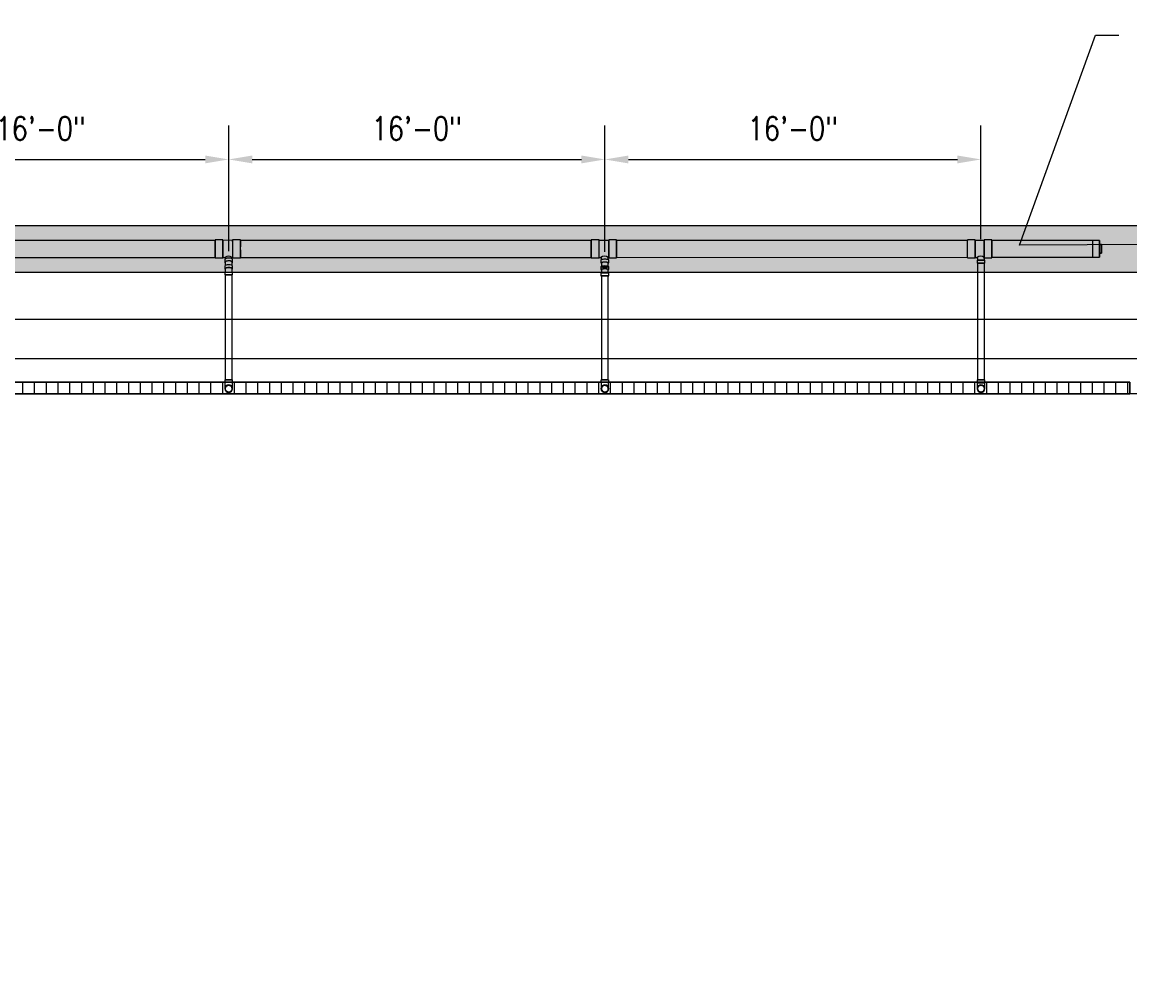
# Model space of a CAD drawing. Header units: inches. Extents: x -783 to 21281, y 0 to 3129.
# Tile 16 of 32: x 636 to 1201, y 1174 to 1665. Entities that reach past the tile are written whole.
import ezdxf
from ezdxf import colors
from ezdxf.entities.mleader import LeaderData, LeaderLine
from ezdxf.math import Vec2, Vec3

# ---------------------------------------------------------------- set-up
doc = ezdxf.new("R2010")
doc.units = ezdxf.units.IN
doc.header["$MEASUREMENT"] = 0
for name, color, linetype in [('A-DETL-THIN', 151, 'Continuous'), ('P-PIPE', 3, 'Continuous'), ('S-ANNO-DIMS', 1, 'Continuous'), ('S-ANNO-NOTE', 2, 'Continuous')]:
    doc.layers.add(name, color=color, linetype=linetype)
doc.layers.add('A-WALL-PATT', color=9, linetype='Continuous', true_color=0x808080)
doc.styles.add('Annotative', font='romans.shx', dxfattribs={"width": 0.8, "height": 0.125})
doc.dimstyles.new('Annotative', dxfattribs={"dimscale": 0, "dimtxt": 0.125, "dimasz": 0.125, "dimexe": 0.18, "dimexo": 0.0625, "dimgap": 0.09, "dimtad": 1, "dimdec": 3, "dimzin": 3, "dimdsep": 46, "dimlunit": 4, "dimtxsty": 'Annotative', "dimcen": 0.09, "dimclrt": 2, "dimazin": 2, "dimtfac": 1, "dimtdec": 3, "dimtmove": 0, "dimatfit": 0, "dimfxl": 1, "dimtfill": 1, "dimfrac": 2, "dimtolj": 1, "dimtzin": 0, "dimarcsym": 0})
pattern_1 = [(90, (-6e-12, -1e-12), (-6, 4e-16), [])]
pattern_2 = [(228.0127875, (0.72, 1), (-8, -9), [0.134536, -13.31908805]), (184.9697407, (0.63, 0.9), (12, 1), [0.230868, -22.85592476]), (132.510447, (0.4, 0.88), (10, -11), [0.162788, -16.1160326]), (267.273689, (0.01, 0.63), (1, 20), [0.210238, -20.81355804]), (292.8336542, (0, 0.42), (-5, 12), [0.206155, -20.40937313]), (357.273689, (0.08, 0.23), (-20, 1), [0.210238, -20.81355804]), (37.6942405, (0.29, 0.22), (-13, -10), [0.278029, -27.52484855]), (72.2553284, (0.51, 0.39), (7, 22), [0.262488, -25.9863215]), (121.4295656, (0.59, 0.64), (-8, 13), [0.21095, -20.8840731]), (175.2363583, (0.48, 0.82), (11, -1), [0.240832, -11.80076258]), (222.3974378, (0.24, 0.84), (-12, -11), [0.311448, -30.833375]), (138.814075, (1, 0.62), (-7, 6), [0.106301, -10.5238448]), (171.4692344, (0.92, 0.69), (13, -2), [0.202237, -20.0215114]), (225, (0.72, 0.72), (-1e-16, -1), [0.141421, -1.27279256]), (203.1985905, (0.65, 0.84), (5, 2), [0.076158, -7.5396151]), (291.8014095, (0.58, 0.81), (-1, 3), [0.107703, -5.2774618]), (30.9637565, (0.62, 0.71), (3, 2), [0.174929, -5.6560229]), (161.565051, (0.77, 0.8), (2, -1), [0.126491, -3.03578666]), (16.3895403, (0, 0.81), (10, 3), [0.1772, -17.54284515]), (70.346176, (0.17, 0.86), (-4, -11), [0.148661, -14.71740775]), (293.1985905, (0.77, 1), (-2, 5), [0.152315, -7.4634581]), (343.6104597, (0.83, 0.86), (-10, 3), [0.1772, -17.54284515]), (339.443955, (0, 0.19), (-5, 2), [0.17088, -8.37312375]), (294.7751406, (0.16, 0.13), (-5, 11), [0.143178, -14.17464306]), (66.8014095, (0.78, 0), (2, 5), [0.152315, -7.4634581]), (17.3540246, (0.84, 0.14), (-13, -4), [0.167631, -16.5954236]), (69.443955, (0.29, 0), (-2, -5), [0.08544, -8.45856375]), (101.3099325, (0.72, 0), (-1, 4), [0.05099, -5.0480295]), (165.9637565, (0.71, 0.05), (3, -1), [0.206155, -3.91695063]), (186.009006, (0.51, 0.1), (10, 1), [0.19105, -18.91392317]), (303.690068, (0.62, 0.62), (-1, 2), [0.144222, -3.46132928]), (353.1572266, (0.7, 0.5), (17, -2), [0.251794, -24.92756262]), (60.945396, (0.95, 0.47), (-4, -7), [0.102956, -10.19267414]), (90, (1, 0.56), (-1, 1), [0.06, -0.94]), (120.2564372, (0.49, 0.13), (4, -7), [0.138924, -13.75352]), (48.0127875, (0.42, 0.25), (8, 9), [0.269072, -13.18455205]), (0, (0.6, 0.45), (1, 1), [0.26, -0.74]), (325.3048465, (0.86, 0.45), (10, -7), [0.158114, -15.6532743]), (254.054604, (0.99, 0.36), (-1, -4), [0.145602, -7.1345079]), (207.6459754, (0.95, 0.22), (-19, -10), [0.237065, -23.46947418]), (175.4260787, (0.74, 0.11), (-13, 1), [0.250799, -24.8290734])]

# ---------------------------------------------------------------- blocks, each defined once
blk = doc.blocks.new('Bend - PVC - Sch 40 - DWV_USACE - Standard-V2-00_SP_Foundation Drainage Plan-TO FDN_DOC')
at = {"layer": 'P-PIPE'}
for p, q in [((931.1, 1482.41), (931.1, 1481.16)), ((933.08, 1482.41), (933.08, 1482.41)), ((933.08, 1482.41), (933.08, 1482.41)), ((935.06, 1481.16), (935.06, 1482.41)), ((931.1, 1481.16), (931.1, 1480.91)), ((933.08, 1480.91), (933.08, 1480.91)), ((933.08, 1480.91), (933.08, 1480.91)), ((933.08, 1480.91), (933.08, 1480.91)), ((933.08, 1480.91), (933.08, 1480.91)), ((935.06, 1480.91), (935.06, 1481.16))]:
    blk.add_line(p, q, dxfattribs=at)
at = {"layer": 'P-PIPE', "flags": 128}
for points in [[(931.33, 1477.85), (931.33, 1477.85), (931.33, 1477.85), (931.33, 1477.87), (931.33, 1477.88), (931.33, 1477.91), (931.33, 1477.93), (931.33, 1477.96), (931.33, 1478), (931.33, 1478.04), (931.33, 1478.09), (931.33, 1478.14), (931.33, 1478.19), (931.33, 1478.25), (931.33, 1478.31), (931.33, 1478.38), (931.33, 1478.45), (931.33, 1478.53), (931.33, 1478.61), (931.33, 1478.69), (931.33, 1478.77), (931.33, 1478.86), (931.33, 1478.96), (931.33, 1479.05), (931.33, 1479.15), (931.33, 1479.25), (931.33, 1479.36), (931.33, 1479.46), (931.33, 1479.57), (931.33, 1479.69), (931.33, 1479.8), (931.33, 1479.91), (931.33, 1480.03), (931.33, 1480.15), (931.33, 1480.27), (931.33, 1480.39), (931.33, 1480.51), (931.33, 1480.63), (931.33, 1480.75), (931.33, 1480.88), (931.33, 1480.91)], [(931.33, 1477.85), (931.33, 1477.92), (931.33, 1477.99), (931.34, 1478.05), (931.35, 1478.12), (931.36, 1478.19), (931.38, 1478.26), (931.4, 1478.33), (931.42, 1478.4), (931.44, 1478.46), (931.47, 1478.53), (931.49, 1478.59), (931.53, 1478.65), (931.56, 1478.71), (931.59, 1478.77), (931.63, 1478.83), (931.67, 1478.89), (931.72, 1478.95), (931.76, 1479), (931.81, 1479.05), (931.86, 1479.1), (931.91, 1479.15), (931.96, 1479.19), (932.02, 1479.24), (932.07, 1479.28), (932.13, 1479.32), (932.19, 1479.35), (932.25, 1479.39), (932.31, 1479.42), (932.38, 1479.45), (932.44, 1479.48), (932.51, 1479.5), (932.58, 1479.52), (932.64, 1479.54), (932.71, 1479.56), (932.78, 1479.57), (932.85, 1479.58), (932.92, 1479.59), (932.99, 1479.59), (933.06, 1479.6), (933.08, 1479.6)], [(933.08, 1476.1), (933.01, 1476.1), (932.94, 1476.1), (932.87, 1476.11), (932.8, 1476.12), (932.73, 1476.13), (932.66, 1476.15), (932.59, 1476.16), (932.53, 1476.18), (932.46, 1476.21), (932.4, 1476.23), (932.33, 1476.26), (932.27, 1476.29), (932.21, 1476.33), (932.15, 1476.36), (932.09, 1476.4), (932.03, 1476.44), (931.98, 1476.48), (931.92, 1476.53), (931.87, 1476.58), (931.82, 1476.63), (931.77, 1476.68), (931.73, 1476.73), (931.69, 1476.79), (931.64, 1476.84), (931.6, 1476.9), (931.57, 1476.96), (931.53, 1477.02), (931.5, 1477.08), (931.47, 1477.15), (931.45, 1477.21), (931.42, 1477.28), (931.4, 1477.34), (931.38, 1477.41), (931.37, 1477.48), (931.35, 1477.55), (931.34, 1477.62), (931.33, 1477.69), (931.33, 1477.76), (931.33, 1477.83), (931.33, 1477.85)], [(933.08, 1479.6), (933.15, 1479.59), (933.22, 1479.59), (933.29, 1479.58), (933.36, 1479.57), (933.43, 1479.56), (933.49, 1479.55), (933.56, 1479.53), (933.63, 1479.51), (933.69, 1479.48), (933.76, 1479.46), (933.82, 1479.43), (933.89, 1479.4), (933.95, 1479.36), (934.01, 1479.33), (934.07, 1479.29), (934.12, 1479.25), (934.18, 1479.21), (934.23, 1479.16), (934.28, 1479.11), (934.33, 1479.06), (934.38, 1479.01), (934.43, 1478.96), (934.47, 1478.91), (934.51, 1478.85), (934.55, 1478.79), (934.59, 1478.73), (934.62, 1478.67), (934.65, 1478.61), (934.68, 1478.54), (934.71, 1478.48), (934.73, 1478.41), (934.75, 1478.35), (934.77, 1478.28), (934.79, 1478.21), (934.8, 1478.14), (934.81, 1478.07), (934.82, 1478), (934.83, 1477.93), (934.83, 1477.86), (934.83, 1477.85)], [(934.83, 1477.85), (934.83, 1477.78), (934.82, 1477.71), (934.81, 1477.64), (934.81, 1477.57), (934.79, 1477.5), (934.78, 1477.43), (934.76, 1477.36), (934.74, 1477.29), (934.72, 1477.23), (934.69, 1477.16), (934.66, 1477.1), (934.63, 1477.04), (934.6, 1476.98), (934.56, 1476.92), (934.52, 1476.86), (934.48, 1476.8), (934.44, 1476.74), (934.39, 1476.69), (934.35, 1476.64), (934.3, 1476.59), (934.25, 1476.54), (934.19, 1476.5), (934.14, 1476.45), (934.08, 1476.41), (934.02, 1476.37), (933.96, 1476.34), (933.9, 1476.3), (933.84, 1476.27), (933.78, 1476.24), (933.71, 1476.21), (933.65, 1476.19), (933.58, 1476.17), (933.51, 1476.15), (933.44, 1476.13), (933.37, 1476.12), (933.31, 1476.11), (933.24, 1476.1), (933.17, 1476.1), (933.1, 1476.1), (933.08, 1476.1)], [(934.83, 1480.91), (934.83, 1480.79), (934.83, 1480.66), (934.83, 1480.54), (934.83, 1480.42), (934.83, 1480.3), (934.83, 1480.18), (934.83, 1480.06), (934.83, 1479.94), (934.83, 1479.83), (934.83, 1479.72), (934.83, 1479.6), (934.83, 1479.49), (934.83, 1479.39), (934.83, 1479.28), (934.83, 1479.18), (934.83, 1479.08), (934.83, 1478.98), (934.83, 1478.89), (934.83, 1478.8), (934.83, 1478.71), (934.83, 1478.63), (934.83, 1478.55), (934.83, 1478.47), (934.83, 1478.4), (934.83, 1478.33), (934.83, 1478.27), (934.83, 1478.21), (934.83, 1478.15), (934.83, 1478.1), (934.83, 1478.05), (934.83, 1478.01), (934.83, 1477.97), (934.83, 1477.94), (934.83, 1477.91), (934.83, 1477.89), (934.83, 1477.87), (934.83, 1477.86), (934.83, 1477.85), (934.83, 1477.85), (934.83, 1477.85)]]:
    blk.add_lwpolyline(points, dxfattribs=at)
at = {"layer": 'P-PIPE'}
for radius, start, end in [(1.98, 90, 270), (1.98, 90, 270), (1.75, 90, 270), (1.98, 270, 90), (1.98, 270, 90), (1.75, 270, 90)]:
    blk.add_arc((933.08, 1477.85), radius, start, end, dxfattribs=at)
blk = doc.blocks.new('Bend - PVC - Sch 40 - DWV_USACE - Standard-1106622-00_SP_Foundation Drainage Plan-TO FDN_DOC')
at = {"layer": 'P-PIPE'}
for p, q in [((931.1, 1532.1), (931.1, 1530.62)), ((931.1, 1529.01), (931.1, 1527.51)), ((931.1, 1529.01), (935.06, 1529.01)), ((931.1, 1527.51), (935.06, 1527.51)), ((933.08, 1529.01), (933.08, 1529.01)), ((933.08, 1529.01), (933.08, 1529.01)), ((933.08, 1529.01), (933.08, 1529.01)), ((933.08, 1529.01), (933.08, 1529.01)), ((933.08, 1527.51), (933.08, 1527.51)), ((933.08, 1527.51), (933.08, 1527.51)), ((934.83, 1529.01), (934.83, 1529.21)), ((935.06, 1530.62), (935.06, 1532.1)), ((935.06, 1527.51), (935.06, 1529.01))]:
    blk.add_line(p, q, dxfattribs=at)
at = {"layer": 'P-PIPE', "flags": 128}
for points in [[(931.33, 1530.62), (931.33, 1530.25), (931.33, 1529.88), (931.33, 1529.51), (931.33, 1529.21)], [(931.33, 1529.21), (931.33, 1529.14), (931.33, 1529.01)], [(934.83, 1529.21), (934.83, 1529.38), (934.83, 1529.75), (934.83, 1530.12), (934.83, 1530.49), (934.83, 1530.62)]]:
    blk.add_lwpolyline(points, dxfattribs=at)
at = {"layer": 'P-PIPE'}
for centre, major_axis, start_param, end_param in [((933.08, 1532.1), (1.98, 0), 1.570796, 3.141593), ((933.08, 1532.1), (1.98, 0), 6.283185, 7.853982), ((933.08, 1530.62), (1.98, 0), 1.570796, 3.627428), ((933.08, 1530.62), (1.75, 0), 1.570796, 3.141593), ((933.08, 1530.62), (1.98, 0), 5.79735, 7.853982), ((933.08, 1530.62), (1.75, 0), 6.283185, 7.853982)]:
    blk.add_ellipse(centre, major_axis=major_axis, ratio=0.173648, start_param=start_param, end_param=end_param, dxfattribs=at)
blk = doc.blocks.new('Bend - PVC - Sch 40 - DWV_USACE - Standard-1107287-00_SP_Foundation Drainage Plan-TO FDN_DOC')
at = {"layer": 'P-PIPE'}
for p, q in [((739.1, 1532.37), (739.1, 1530.96)), ((739.1, 1529.38), (739.1, 1529.21)), ((739.1, 1529.38), (743.06, 1529.38)), ((739.1, 1529.21), (739.1, 1527.88)), ((739.1, 1527.88), (743.06, 1527.88)), ((741.08, 1529.38), (741.08, 1529.38)), ((741.08, 1529.38), (741.08, 1529.38)), ((741.08, 1529.38), (741.08, 1529.38)), ((741.08, 1529.38), (741.08, 1529.38)), ((741.08, 1527.88), (741.08, 1527.88)), ((741.08, 1527.88), (741.08, 1527.88)), ((743.06, 1530.96), (743.06, 1532.37)), ((743.06, 1529.21), (743.06, 1529.38)), ((743.06, 1527.88), (743.06, 1529.21))]:
    blk.add_line(p, q, dxfattribs=at)
at = {"layer": 'P-PIPE', "flags": 128}
for points in [[(739.33, 1530.96), (739.33, 1530.78), (739.33, 1530.6), (739.33, 1530.43), (739.33, 1530.25), (739.33, 1530.06), (739.33, 1529.88), (739.33, 1529.7), (739.33, 1529.51), (739.33, 1529.38)], [(742.83, 1529.38), (742.83, 1529.56), (742.83, 1529.75), (742.83, 1529.93), (742.83, 1530.11), (742.83, 1530.29), (742.83, 1530.47), (742.83, 1530.65), (742.83, 1530.83), (742.83, 1530.96)]]:
    blk.add_lwpolyline(points, dxfattribs=at)
at = {"layer": 'P-PIPE'}
for centre, major_axis, start_param, end_param in [((741.08, 1532.37), (1.98, 0), 1.570796, 3.141593), ((741.08, 1532.37), (1.98, 0), 6.283185, 7.853982), ((741.08, 1530.96), (1.98, 0), 1.570796, 3.627428), ((741.08, 1530.96), (1.75, 0), 1.570796, 3.141593), ((741.08, 1530.96), (1.98, 0), 5.79735, 7.853982), ((741.08, 1530.96), (1.75, 0), 6.283185, 7.853982)]:
    blk.add_ellipse(centre, major_axis=major_axis, ratio=0.34202, start_param=start_param, end_param=end_param, dxfattribs=at)
blk = doc.blocks.new('Plug - PVC - Sch 40 - DWV_USACE - Standard-1071494-00_SP_Foundation Drainage Plan-TO FDN_DOC')
at = {"layer": 'P-PIPE'}
for p, q in [((1186.54, 1543.34), (1185.54, 1543.34)), ((1185.54, 1543.34), (1185.54, 1539.02)), ((1185.59, 1543.34), (1185.54, 1543.34)), ((1185.54, 1539.02), (1186.54, 1539.02)), ((1185.59, 1539.02), (1185.54, 1539.02)), ((1185.59, 1539.02), (1185.59, 1543.34)), ((1185.59, 1543.34), (1186.59, 1543.34)), ((1186.59, 1539.02), (1185.59, 1539.02)), ((1186.54, 1539.02), (1186.54, 1543.34)), ((1186.54, 1543.34), (1186.59, 1543.34)), ((1186.59, 1539.02), (1186.54, 1539.02)), ((1186.59, 1543.34), (1186.59, 1539.02))]:
    blk.add_line(p, q, dxfattribs=at)
blk = doc.blocks.new('Bend - PVC - Sch 40 - DWV_USACE - Standard-V3-00_SP_Foundation Drainage Plan-TO FDN_DOC')
at = {"layer": 'P-PIPE'}
for p, q in [((1123.1, 1482.41), (1123.1, 1481.16)), ((1125.08, 1482.41), (1123.1, 1482.41)), ((1123.1, 1482.41), (1125.08, 1482.41)), ((1125.08, 1482.41), (1127.06, 1482.41)), ((1127.06, 1482.41), (1125.08, 1482.41)), ((1127.06, 1481.16), (1127.06, 1482.41)), ((1123.1, 1481.16), (1123.1, 1480.91)), ((1125.08, 1480.91), (1123.1, 1480.91)), ((1123.1, 1480.91), (1125.08, 1480.91)), ((1125.08, 1480.91), (1127.06, 1480.91)), ((1127.06, 1480.91), (1125.08, 1480.91)), ((1125.08, 1480.91), (1125.08, 1480.91)), ((1125.08, 1480.91), (1125.08, 1480.91)), ((1127.06, 1480.91), (1127.06, 1481.16))]:
    blk.add_line(p, q, dxfattribs=at)
at = {"layer": 'P-PIPE', "flags": 128}
for points in [[(1123.33, 1477.85), (1123.33, 1477.85), (1123.33, 1477.85), (1123.33, 1477.87), (1123.33, 1477.88), (1123.33, 1477.91), (1123.33, 1477.93), (1123.33, 1477.96), (1123.33, 1478), (1123.33, 1478.04), (1123.33, 1478.09), (1123.33, 1478.14), (1123.33, 1478.19), (1123.33, 1478.25), (1123.33, 1478.31), (1123.33, 1478.38), (1123.33, 1478.45), (1123.33, 1478.53), (1123.33, 1478.61), (1123.33, 1478.69), (1123.33, 1478.77), (1123.33, 1478.86), (1123.33, 1478.96), (1123.33, 1479.05), (1123.33, 1479.15), (1123.33, 1479.25), (1123.33, 1479.36), (1123.33, 1479.46), (1123.33, 1479.57), (1123.33, 1479.69), (1123.33, 1479.8), (1123.33, 1479.91), (1123.33, 1480.03), (1123.33, 1480.15), (1123.33, 1480.27), (1123.33, 1480.39), (1123.33, 1480.51), (1123.33, 1480.63), (1123.33, 1480.75), (1123.33, 1480.88), (1123.33, 1480.91)], [(1123.33, 1477.85), (1123.33, 1477.92), (1123.33, 1477.99), (1123.34, 1478.05), (1123.35, 1478.12), (1123.36, 1478.19), (1123.38, 1478.26), (1123.4, 1478.33), (1123.42, 1478.4), (1123.44, 1478.46), (1123.47, 1478.53), (1123.49, 1478.59), (1123.53, 1478.65), (1123.56, 1478.71), (1123.59, 1478.77), (1123.63, 1478.83), (1123.67, 1478.89), (1123.72, 1478.95), (1123.76, 1479), (1123.81, 1479.05), (1123.86, 1479.1), (1123.91, 1479.15), (1123.96, 1479.19), (1124.02, 1479.24), (1124.07, 1479.28), (1124.13, 1479.32), (1124.19, 1479.35), (1124.25, 1479.39), (1124.31, 1479.42), (1124.38, 1479.45), (1124.44, 1479.48), (1124.51, 1479.5), (1124.58, 1479.52), (1124.64, 1479.54), (1124.71, 1479.56), (1124.78, 1479.57), (1124.85, 1479.58), (1124.92, 1479.59), (1124.99, 1479.59), (1125.06, 1479.6), (1125.08, 1479.6)], [(1125.08, 1476.1), (1125.01, 1476.1), (1124.94, 1476.1), (1124.87, 1476.11), (1124.8, 1476.12), (1124.73, 1476.13), (1124.66, 1476.15), (1124.59, 1476.16), (1124.53, 1476.18), (1124.46, 1476.21), (1124.4, 1476.23), (1124.33, 1476.26), (1124.27, 1476.29), (1124.21, 1476.33), (1124.15, 1476.36), (1124.09, 1476.4), (1124.03, 1476.44), (1123.98, 1476.48), (1123.92, 1476.53), (1123.87, 1476.58), (1123.82, 1476.63), (1123.77, 1476.68), (1123.73, 1476.73), (1123.69, 1476.79), (1123.64, 1476.84), (1123.6, 1476.9), (1123.57, 1476.96), (1123.53, 1477.02), (1123.5, 1477.08), (1123.47, 1477.15), (1123.45, 1477.21), (1123.42, 1477.28), (1123.4, 1477.34), (1123.38, 1477.41), (1123.37, 1477.48), (1123.35, 1477.55), (1123.34, 1477.62), (1123.33, 1477.69), (1123.33, 1477.76), (1123.33, 1477.83), (1123.33, 1477.85)], [(1125.08, 1479.6), (1125.15, 1479.59), (1125.22, 1479.59), (1125.29, 1479.58), (1125.36, 1479.57), (1125.43, 1479.56), (1125.49, 1479.55), (1125.56, 1479.53), (1125.63, 1479.51), (1125.69, 1479.48), (1125.76, 1479.46), (1125.82, 1479.43), (1125.89, 1479.4), (1125.95, 1479.36), (1126.01, 1479.33), (1126.07, 1479.29), (1126.12, 1479.25), (1126.18, 1479.21), (1126.23, 1479.16), (1126.28, 1479.11), (1126.33, 1479.06), (1126.38, 1479.01), (1126.43, 1478.96), (1126.47, 1478.91), (1126.51, 1478.85), (1126.55, 1478.79), (1126.59, 1478.73), (1126.62, 1478.67), (1126.65, 1478.61), (1126.68, 1478.54), (1126.71, 1478.48), (1126.73, 1478.41), (1126.75, 1478.35), (1126.77, 1478.28), (1126.79, 1478.21), (1126.8, 1478.14), (1126.81, 1478.07), (1126.82, 1478), (1126.83, 1477.93), (1126.83, 1477.86), (1126.83, 1477.85)], [(1126.83, 1477.85), (1126.83, 1477.78), (1126.82, 1477.71), (1126.81, 1477.64), (1126.81, 1477.57), (1126.79, 1477.5), (1126.78, 1477.43), (1126.76, 1477.36), (1126.74, 1477.29), (1126.72, 1477.23), (1126.69, 1477.16), (1126.66, 1477.1), (1126.63, 1477.04), (1126.6, 1476.98), (1126.56, 1476.92), (1126.52, 1476.86), (1126.48, 1476.8), (1126.44, 1476.74), (1126.39, 1476.69), (1126.35, 1476.64), (1126.3, 1476.59), (1126.25, 1476.54), (1126.19, 1476.5), (1126.14, 1476.45), (1126.08, 1476.41), (1126.02, 1476.37), (1125.96, 1476.34), (1125.9, 1476.3), (1125.84, 1476.27), (1125.78, 1476.24), (1125.71, 1476.21), (1125.65, 1476.19), (1125.58, 1476.17), (1125.51, 1476.15), (1125.44, 1476.13), (1125.37, 1476.12), (1125.31, 1476.11), (1125.24, 1476.1), (1125.17, 1476.1), (1125.1, 1476.1), (1125.08, 1476.1)], [(1126.83, 1480.91), (1126.83, 1480.79), (1126.83, 1480.66), (1126.83, 1480.54), (1126.83, 1480.42), (1126.83, 1480.3), (1126.83, 1480.18), (1126.83, 1480.06), (1126.83, 1479.94), (1126.83, 1479.83), (1126.83, 1479.72), (1126.83, 1479.6), (1126.83, 1479.49), (1126.83, 1479.39), (1126.83, 1479.28), (1126.83, 1479.18), (1126.83, 1479.08), (1126.83, 1478.98), (1126.83, 1478.89), (1126.83, 1478.8), (1126.83, 1478.71), (1126.83, 1478.63), (1126.83, 1478.55), (1126.83, 1478.47), (1126.83, 1478.4), (1126.83, 1478.33), (1126.83, 1478.27), (1126.83, 1478.21), (1126.83, 1478.15), (1126.83, 1478.1), (1126.83, 1478.05), (1126.83, 1478.01), (1126.83, 1477.97), (1126.83, 1477.94), (1126.83, 1477.91), (1126.83, 1477.89), (1126.83, 1477.87), (1126.83, 1477.86), (1126.83, 1477.85), (1126.83, 1477.85), (1126.83, 1477.85)]]:
    blk.add_lwpolyline(points, dxfattribs=at)
at = {"layer": 'P-PIPE'}
for radius, start, end in [(1.98, 90, 270), (1.98, 90, 270), (1.75, 90, 270), (1.98, 270, 90), (1.98, 270, 90), (1.75, 270, 90)]:
    blk.add_arc((1125.08, 1477.85), radius, start, end, dxfattribs=at)
blk = doc.blocks.new('Mechanical_Box_H_rvt-1-00_SP_Foundation Drainage Plan-TO FDN_DOC')
at = {"layer": 'A-DETL-THIN'}
for p, q in [((1201.08, 1481.16), (261.08, 1481.16)), ((261.08, 1481.16), (1201.08, 1481.16)), ((1201.08, 1475.16), (1201.08, 1481.16)), ((1201.08, 1481.16), (1201.08, 1475.16)), ((267.08, 1475.16), (1201.08, 1475.16)), ((1201.08, 1475.16), (267.08, 1475.16))]:
    blk.add_line(p, q, dxfattribs=at)
at = {"layer": 'P-PIPE'}
for p, q in [((734.13, 1553.48), (555.04, 1553.48)), ((738.1, 1553.82), (734.12, 1553.82)), ((743.06, 1553.54), (738.1, 1553.53)), ((747.04, 1553.84), (743.06, 1553.83)), ((926.13, 1553.49), (747.04, 1553.48)), ((930.1, 1553.81), (926.13, 1553.81)), ((935.07, 1553.52), (930.1, 1553.52)), ((939.04, 1553.81), (935.07, 1553.81)), ((1118.13, 1553.49), (939.04, 1553.49)), ((1122.1, 1553.81), (1118.13, 1553.81)), ((1126.68, 1553.52), (1122.1, 1553.52)), ((1130.66, 1553.81), (1126.68, 1553.81)), ((1182.06, 1553.49), (1130.66, 1553.49)), ((1182.06, 1553.49), (1182, 1544.87)), ((1185.56, 1553.49), (1182.06, 1553.49)), ((555.04, 1544.85), (734.13, 1544.86)), ((734.13, 1544.55), (738.11, 1544.55)), ((738.11, 1544.85), (739.16, 1544.85)), ((739.1, 1543.82), (739.1, 1542.41)), ((742.75, 1544.86), (743.07, 1544.86)), ((743.06, 1542.41), (743.06, 1543.82)), ((743.07, 1544.56), (747.05, 1544.57)), ((747.04, 1544.86), (926.13, 1544.86)), ((926.13, 1544.54), (930.1, 1544.54)), ((930.1, 1544.84), (931.1, 1544.84)), ((934.71, 1544.84), (935.07, 1544.84)), ((935.07, 1544.54), (939.04, 1544.54)), ((939.04, 1544.86), (1118.13, 1544.87)), ((1118.13, 1544.55), (1122.1, 1544.55)), ((1122.1, 1544.84), (1123.07, 1544.84)), ((1126.68, 1544.55), (1130.66, 1544.55)), ((1130.66, 1544.87), (1182, 1544.87)), ((1182, 1544.87), (1185.56, 1544.87)), ((739.33, 1542.41), (739.33, 1540.68)), ((742.83, 1540.68), (742.83, 1542.41)), ((931.1, 1543.54), (931.1, 1542.06)), ((931.33, 1542.06), (931.33, 1540.1)), ((934.83, 1540.1), (934.83, 1542.06)), ((935.06, 1542.06), (935.06, 1543.54)), ((1123.1, 1543.46), (1123.1, 1541.96)), ((1123.1, 1543.46), (1127.06, 1543.46)), ((1127.06, 1543.46), (1123.1, 1543.46)), ((1123.1, 1541.96), (1127.06, 1541.96)), ((1127.06, 1541.96), (1123.1, 1541.96)), ((1126.83, 1543.46), (1123.33, 1543.46)), ((1123.33, 1543.46), (1126.83, 1543.46)), ((1123.33, 1541.96), (1123.33, 1537.21)), ((1123.33, 1541.96), (1125.08, 1541.96)), ((1125.08, 1541.96), (1123.33, 1541.96)), ((1125.08, 1541.96), (1126.83, 1541.96)), ((1126.83, 1541.96), (1125.08, 1541.96)), ((1126.83, 1537.21), (1126.83, 1541.96)), ((1127.06, 1541.96), (1127.06, 1543.46)), ((739.33, 1535.88), (739.33, 1482.41)), ((739.33, 1535.88), (741.08, 1535.88)), ((741.08, 1535.88), (739.33, 1535.88)), ((741.08, 1535.88), (742.83, 1535.88)), ((742.83, 1535.88), (741.08, 1535.88)), ((742.83, 1482.41), (742.83, 1535.88)), ((931.33, 1535.51), (931.33, 1482.41)), ((931.33, 1535.51), (933.08, 1535.51)), ((933.08, 1535.51), (931.33, 1535.51)), ((933.08, 1535.51), (934.83, 1535.51)), ((934.83, 1535.51), (933.08, 1535.51)), ((934.83, 1482.41), (934.83, 1535.51)), ((1123.33, 1537.21), (1123.33, 1482.41)), ((1126.83, 1482.41), (1126.83, 1537.21)), ((739.33, 1482.41), (741.08, 1482.41)), ((741.08, 1482.41), (739.33, 1482.41)), ((741.08, 1482.41), (742.83, 1482.41)), ((742.83, 1482.41), (741.08, 1482.41)), ((931.33, 1482.41), (933.08, 1482.41)), ((933.08, 1482.41), (931.33, 1482.41)), ((933.08, 1482.41), (934.83, 1482.41)), ((934.83, 1482.41), (933.08, 1482.41)), ((1123.33, 1482.41), (1125.08, 1482.41)), ((1125.08, 1482.41), (1123.33, 1482.41)), ((1125.08, 1482.41), (1126.83, 1482.41)), ((1126.83, 1482.41), (1125.08, 1482.41))]:
    blk.add_line(p, q, dxfattribs=at)
at = {"layer": 'P-PIPE', "flags": 128}
for points in [[(739.16, 1544.85), (739.17, 1544.82), (739.21, 1544.69), (739.25, 1544.55), (739.27, 1544.41), (739.3, 1544.27), (739.31, 1544.13), (739.31, 1544.12)], [(742.82, 1544.14), (742.81, 1544.31), (742.78, 1544.6), (742.75, 1544.86)], [(931.1, 1544.84), (931.12, 1544.79), (931.16, 1544.64), (931.21, 1544.49), (931.24, 1544.34), (931.27, 1544.19), (931.29, 1544.04), (931.31, 1543.88), (931.32, 1543.77)], [(931.32, 1543.77), (931.32, 1543.7)], [(934.81, 1543.97), (934.79, 1544.27), (934.76, 1544.56), (934.71, 1544.84)], [(934.82, 1543.7), (934.82, 1543.84), (934.81, 1543.97)], [(1123.08, 1544.84), (1123.11, 1544.75), (1123.16, 1544.6), (1123.2, 1544.44), (1123.24, 1544.29), (1123.27, 1544.13), (1123.29, 1543.98), (1123.31, 1543.82), (1123.32, 1543.66), (1123.33, 1543.5), (1123.33, 1543.46)], [(1126.83, 1543.46), (1126.82, 1543.76), (1126.8, 1544.06), (1126.77, 1544.35), (1126.7, 1544.88)]]:
    blk.add_lwpolyline(points, dxfattribs=at)
at = {"layer": 'P-PIPE'}
for centre, radius, start, end in [((740.96, 1542.34), 3.08, 54.5781, 125.632), ((932.91, 1542.79), 2.73, 48.5834, 131.4196), ((1124.88, 1542.67), 2.83, 50.2578, 129.7422), ((741.08, 1477.85), 1.75, 0, 180), ((741.08, 1477.85), 1.75, 180, 0), ((933.08, 1477.85), 1.75, 0, 180), ((933.08, 1477.85), 1.75, 180, 0), ((1125.08, 1477.85), 1.75, 0, 180), ((1125.08, 1477.85), 1.75, 180, 324), ((1125.08, 1477.85), 1.75, 324, 0)]:
    blk.add_arc(centre, radius, start, end, dxfattribs=at)
for centre, major_axis, ratio, start_param, end_param in [((734.13, 1549.18), (-0.01, 4.63), 0.010251, 5.934119, 9.075712), ((734.13, 1549.17), (0, 4.31), 0.010414, 0, 1.570796), ((734.13, 1549.18), (-0.01, 4.63), 0.010251, 2.792527, 5.934119), ((734.13, 1549.17), (0, 4.31), 0.010414, 4.712389, 6.283185), ((738.1, 1549.19), (-0.01, 4.63), 0.010251, 5.934119, 9.075712), ((738.1, 1549.19), (-0.01, 4.34), 0.010251, 5.934119, 9.075712), ((738.1, 1549.19), (-0.01, 4.63), 0.010251, 2.792527, 5.934119), ((738.1, 1549.19), (-0.01, 4.34), 0.010251, 2.792527, 5.934119), ((743.07, 1549.2), (-0.01, 4.63), 0.010251, 5.934119, 9.075712), ((743.07, 1549.2), (-0.01, 4.34), 0.010251, 5.934119, 9.075712), ((743.07, 1549.2), (-0.01, 4.63), 0.010251, 2.792527, 5.934119), ((743.07, 1549.2), (-0.01, 4.34), 0.010251, 2.792527, 5.934119), ((747.04, 1549.21), (-0.01, 4.63), 0.010251, 5.934119, 9.075712), ((747.04, 1549.17), (0, 4.31), 0.010414, 0, 1.570796), ((747.04, 1549.21), (-0.01, 4.63), 0.010251, 2.792527, 5.934119), ((747.04, 1549.17), (0, 4.31), 0.010414, 4.712389, 6.283185), ((926.13, 1549.18), (0, 4.63), 0.010414, 6.108661, 9.250254), ((926.13, 1549.18), (0, 4.31), 0.010414, 0, 1.570796), ((926.13, 1549.18), (0, 4.63), 0.010414, 2.967069, 6.108661), ((926.13, 1549.18), (0, 4.31), 0.010414, 4.712389, 6.283185), ((930.1, 1549.18), (0, 4.63), 0.010414, 6.108661, 9.250254), ((930.1, 1549.18), (0, 4.34), 0.010414, 6.108661, 9.250254), ((930.1, 1549.18), (0, 4.63), 0.010414, 2.967069, 6.108661), ((930.1, 1549.18), (0, 4.34), 0.010414, 2.967069, 6.108661), ((935.07, 1549.18), (0, 4.63), 0.010414, 6.108661, 9.250254), ((935.07, 1549.18), (0, 4.34), 0.010414, 6.108661, 9.250254), ((935.07, 1549.18), (0, 4.63), 0.010414, 2.967069, 6.108661), ((935.07, 1549.18), (0, 4.34), 0.010414, 2.967069, 6.108661), ((939.04, 1549.18), (0, 4.63), 0.010414, 0.872674, 2.967069), ((939.04, 1549.18), (0, 4.31), 0.010414, 0, 1.570796), ((939.04, 1549.18), (0, 4.63), 0.010414, 6.108661, 7.148861), ((939.04, 1549.18), (0, 4.63), 0.010414, 2.967069, 6.108661), ((939.04, 1549.18), (0, 4.31), 0.010414, 4.712389, 6.283185), ((1118.13, 1549.18), (0, 4.63), 0.010416, 0, 3.141593), ((1118.13, 1549.18), (0, 4.31), 0.010414, 0, 1.570796), ((1118.13, 1549.18), (0, 4.63), 0.010416, 3.141593, 6.283185), ((1118.13, 1549.18), (0, 4.31), 0.010414, 4.712389, 6.283185), ((1122.1, 1549.18), (0, 4.63), 0.010416, 0, 3.141593), ((1122.1, 1549.18), (0, 4.34), 0.010416, 0, 3.141593), ((1122.1, 1549.18), (0, 4.63), 0.010416, 3.141593, 6.283185), ((1122.1, 1549.18), (0, 4.34), 0.010416, 3.141593, 6.283185), ((1126.68, 1549.18), (0, 4.63), 0.010416, 0, 3.141593), ((1126.68, 1549.18), (0, 4.34), 0.010416, 0, 3.141593), ((1126.68, 1549.18), (0, 4.63), 0.010416, 3.141593, 6.283185), ((1126.68, 1549.18), (0, 4.34), 0.010416, 3.141593, 6.283185), ((1130.66, 1549.18), (0, 4.63), 0.010416, 0, 3.141593), ((1130.66, 1549.18), (0, 4.31), 0.010416, 0, 1.570796), ((1130.66, 1549.18), (0, 4.63), 0.010416, 3.141593, 6.283185), ((1130.66, 1549.18), (0, 4.31), 0.010416, 4.712389, 6.283185), ((1185.56, 1549.18), (0, 4.31), 0.010416, 0, 1.570796), ((1185.56, 1549.18), (0, 4.31), 0.010416, 4.722473, 6.283185), ((734.13, 1549.17), (0, 4.31), 0.010414, 1.570796, 3.141593), ((734.13, 1549.17), (0, 4.31), 0.010414, 3.141593, 4.712389), ((741.08, 1543.82), (1.98, 0), 0.34202, 0.01026, 3.151853), ((741.08, 1543.82), (1.98, 0), 0.34202, 6.283185, 6.293446), ((747.04, 1549.17), (0, 4.31), 0.010414, 1.570796, 3.141593), ((747.04, 1549.17), (0, 4.31), 0.010414, 3.141593, 4.712389), ((926.13, 1549.18), (0, 4.31), 0.010414, 1.570796, 3.141593), ((926.13, 1549.18), (0, 4.31), 0.010414, 3.141593, 4.712389), ((933.08, 1543.54), (1.98, 0), 0.173648, 0.01026, 3.151853), ((939.04, 1549.18), (0, 4.31), 0.010414, 1.570796, 3.141593), ((939.04, 1549.18), (0, 4.31), 0.010414, 3.141593, 4.712389), ((1118.13, 1549.18), (0, 4.31), 0.010414, 1.570796, 3.141593), ((1118.13, 1549.18), (0, 4.31), 0.010414, 3.141593, 4.712389), ((1130.66, 1549.18), (0, 4.31), 0.010416, 1.570796, 3.141593), ((1130.66, 1549.18), (0, 4.31), 0.010416, 3.141593, 4.712389), ((1185.56, 1549.18), (0, 4.31), 0.010416, 1.570796, 3.141593), ((1185.56, 1549.18), (0, 4.31), 0.010416, 3.141593, 4.712389), ((741.08, 1542.41), (1.98, 0), 0.34202, 0.01026, 3.151853), ((741.08, 1542.41), (1.98, 0), 0.34202, 3.151853, 3.627428), ((741.08, 1542.41), (1.75, 0), 0.34202, 1.570796, 3.141593), ((741.08, 1542.41), (1.75, 0), 0.34202, 0, 1.570796), ((741.08, 1542.41), (1.98, 0), 0.34202, 5.79735, 6.293446), ((933.08, 1542.06), (1.98, 0), 0.173648, 0.01026, 3.151853), ((933.08, 1542.06), (1.98, 0), 0.173648, 3.151853, 3.627428), ((933.08, 1542.06), (1.75, 0), 0.173414, 1.570796, 3.141593), ((933.08, 1540.1), (1.75, 0), 0.173414, 1.570796, 3.141593), ((933.08, 1540.1), (1.75, 0), 0.173414, 3.141593, 4.712389), ((933.08, 1542.06), (1.75, 0), 0.173414, 0, 1.570796), ((933.08, 1540.1), (1.75, 0), 0.173414, 0, 1.570796), ((933.08, 1540.1), (1.75, 0), 0.173414, 4.712389, 6.283185), ((933.08, 1542.06), (1.98, 0), 0.173648, 5.79735, 6.293446)]:
    blk.add_ellipse(centre, major_axis=major_axis, ratio=ratio, start_param=start_param, end_param=end_param, dxfattribs=at)
at = {"layer": 'P-PIPE', "color": 3, "lineweight": 9}
for name, p in [('Plug - PVC - Sch 40 - DWV_USACE - Standard-1071494-00_SP_Foundation Drainage Plan-TO FDN_DOC', (0, 8)), ('Bend - PVC - Sch 40 - DWV_USACE - Standard-1107287-00_SP_Foundation Drainage Plan-TO FDN_DOC', (0, 8)), ('Bend - PVC - Sch 40 - DWV_USACE - Standard-1106622-00_SP_Foundation Drainage Plan-TO FDN_DOC', (0, 8)), ('Bend - PVC - Sch 40 - DWV_USACE - Standard-V2-00_SP_Foundation Drainage Plan-TO FDN_DOC', (-192, 0)), ('Bend - PVC - Sch 40 - DWV_USACE - Standard-V2-00_SP_Foundation Drainage Plan-TO FDN_DOC', (0, 0)), ('Bend - PVC - Sch 40 - DWV_USACE - Standard-V3-00_SP_Foundation Drainage Plan-TO FDN_DOC', (0, 0))]:
    blk.add_blockref(name, p, dxfattribs=at)
blk = doc.blocks.new('*D68')
at = {"layer": 'Defpoints', "color": 0, "transparency": 16777216}
for p in [(741.08, 1594.81), (549.08, 1543.48), (741.08, 1542)]:
    blk.add_point(p, dxfattribs=at)
at = {"layer": 'S-ANNO-DIMS', "color": 0, "lineweight": -2, "transparency": 16777216}
for p, q in [((549.08, 1549.48), (549.08, 1612.09)), ((741.08, 1548), (741.08, 1612.09)), ((561.08, 1594.81), (729.08, 1594.81))]:
    blk.add_line(p, q, dxfattribs=at)
at = {"layer": 'S-ANNO-DIMS', "color": 0, "transparency": 16777216}
for points in [[(561.08, 1596.81), (561.08, 1592.81), (549.08, 1594.81)], [(729.08, 1596.81), (729.08, 1592.81), (741.08, 1594.81)]]:
    blk.add_solid(points, dxfattribs=at)
at = {"layer": 'S-ANNO-DIMS', "color": 2, "lineweight": -3, "transparency": 16777216, "insert": (645.08, 1610.59), "char_height": 12, "attachment_point": 5, "style": 'Annotative', "bg_fill": 3, "box_fill_scale": 1.25, "bg_fill_color": 256, "bg_fill_true_color": 13158600, "bg_fill_transparency": 0}
blk.add_mtext('\\A1;16\'-0"', dxfattribs=at)
blk = doc.blocks.new('*D69')
at = {"layer": 'Defpoints', "color": 0, "transparency": 16777216}
for p in [(933.08, 1594.81), (741.08, 1542), (933.08, 1541.63)]:
    blk.add_point(p, dxfattribs=at)
at = {"layer": 'S-ANNO-DIMS', "color": 0, "lineweight": -2, "transparency": 16777216}
for p, q in [((741.08, 1548), (741.08, 1612.09)), ((933.08, 1547.63), (933.08, 1612.09)), ((753.08, 1594.81), (921.08, 1594.81))]:
    blk.add_line(p, q, dxfattribs=at)
at = {"layer": 'S-ANNO-DIMS', "color": 0, "transparency": 16777216}
for points in [[(753.08, 1596.81), (753.08, 1592.81), (741.08, 1594.81)], [(921.08, 1596.81), (921.08, 1592.81), (933.08, 1594.81)]]:
    blk.add_solid(points, dxfattribs=at)
at = {"layer": 'S-ANNO-DIMS', "color": 2, "lineweight": -3, "transparency": 16777216, "insert": (837.08, 1610.59), "char_height": 12, "attachment_point": 5, "style": 'Annotative', "bg_fill": 3, "box_fill_scale": 1.25, "bg_fill_color": 256, "bg_fill_true_color": 13158600, "bg_fill_transparency": 0}
blk.add_mtext('\\A1;16\'-0"', dxfattribs=at)
blk = doc.blocks.new('*D70')
at = {"layer": 'Defpoints', "color": 0, "transparency": 16777216}
for p in [(1125.08, 1594.81), (1125.08, 1548.08), (933.08, 1541.63)]:
    blk.add_point(p, dxfattribs=at)
at = {"layer": 'S-ANNO-DIMS', "color": 0, "lineweight": -2, "transparency": 16777216}
for p, q in [((933.08, 1547.63), (933.08, 1612.09)), ((1125.08, 1554.08), (1125.08, 1612.09)), ((945.08, 1594.81), (1113.08, 1594.81))]:
    blk.add_line(p, q, dxfattribs=at)
at = {"layer": 'S-ANNO-DIMS', "color": 0, "transparency": 16777216}
for points in [[(945.08, 1596.81), (945.08, 1592.81), (933.08, 1594.81)], [(1113.08, 1596.81), (1113.08, 1592.81), (1125.08, 1594.81)]]:
    blk.add_solid(points, dxfattribs=at)
at = {"layer": 'S-ANNO-DIMS', "color": 2, "lineweight": -3, "transparency": 16777216, "insert": (1029.08, 1610.59), "char_height": 12, "attachment_point": 5, "style": 'Annotative', "bg_fill": 3, "box_fill_scale": 1.25, "bg_fill_color": 256, "bg_fill_true_color": 13158600, "bg_fill_transparency": 0}
blk.add_mtext('\\A1;16\'-0"', dxfattribs=at)

msp = doc.modelspace()

# ---------------------------------------------------------------- hatches: boundary and pattern name
at = {"layer": 'A-WALL-PATT', "lineweight": -3}
h = msp.add_hatch(dxfattribs=at)
h.set_pattern_fill('GRAVEL', color=8)
h.set_pattern_definition(pattern_2)
h.paths.add_polyline_path([(2541.4446, 851.2059), (2239.0774, 851.2059), (2239.0774, 931.2059), (2173.0774, 931.2059), (2173.0774, 1145.1577), (2197.0774, 1145.1577), (2197.0774, 1537.2059), (205.0774, 1537.2059), (205.0774, 1145.1577), (229.0774, 1145.1577), (229.0774, 931.2059), (163.0774, 931.2059), (163.0774, 851.2059), (-139.2898, 851.2059), (-139.2898, 875.2059), (139.0774, 875.2059), (139.0774, 955.2059), (205.0774, 955.2059), (205.0774, 1121.2059), (181.0774, 1121.2059), (181.0774, 1561.1577), (2221.0774, 1561.1577), (2221.0774, 1121.1577), (2197.0774, 1121.1577), (2197.0774, 955.2059), (2263.0774, 955.2059), (2263.0774, 875.2059), (2541.4446, 875.2059)])
at = {"layer": 'A-WALL-PATT', "lineweight": -3, "transparency": 33554559}
h = msp.add_hatch(dxfattribs=at)
h.set_pattern_fill('GRAVEL', color=8, style=0)
h.set_pattern_definition(pattern_2)
h.paths.add_polyline_path([(2541.4446, 851.2059), (2239.0774, 851.2059), (2239.0774, 931.2059), (2173.0774, 931.2059), (2173.0774, 1145.1577), (2197.0774, 1145.1577), (2197.0774, 1537.2059), (205.0774, 1537.2059), (205.0774, 1145.1577), (229.0774, 1145.1577), (229.0774, 931.2059), (163.0774, 931.2059), (163.0774, 851.2059), (-139.2898, 851.2059), (-139.2898, 875.2059), (139.0774, 875.2059), (139.0774, 955.2059), (205.0774, 955.2059), (205.0774, 1121.2059), (181.0774, 1121.2059), (181.0774, 1561.1577), (2221.0774, 1561.1577), (2221.0774, 1121.1577), (2197.0774, 1121.1577), (2197.0774, 955.2059), (2263.0774, 955.2059), (2263.0774, 875.2059), (2541.4446, 875.2059)])
h = msp.add_hatch(dxfattribs=at)
h.set_pattern_fill('AR-SAND', color=8, scale=4)
h.paths.add_polyline_path([(2541.4446, 851.2059), (2239.0774, 851.2059), (2239.0774, 931.2059), (2173.0774, 931.2059), (2173.0774, 1145.1577), (2197.0774, 1145.1577), (2197.0774, 1537.2059), (205.0774, 1537.2059), (205.0774, 1145.1577), (229.0774, 1145.1577), (229.0774, 931.2059), (163.0774, 931.2059), (163.0774, 851.2059), (-139.2898, 851.2059), (-139.2898, 875.2059), (139.0774, 875.2059), (139.0774, 955.2059), (205.0774, 955.2059), (205.0774, 1121.2059), (181.0774, 1121.2059), (181.0774, 1561.1577), (2221.0774, 1561.1577), (2221.0774, 1121.1577), (2197.0774, 1121.1577), (2197.0774, 955.2059), (2263.0774, 955.2059), (2263.0774, 875.2059), (2541.4446, 875.2059)])
at = {"layer": 'A-WALL-PATT', "lineweight": -3}
h = msp.add_hatch(dxfattribs=at)
h.set_pattern_fill('FP_1', color=8, style=0, pattern_type=2)
h.set_pattern_definition(pattern_1)
h.paths.add_polyline_path([(261.0774, 1475.1577), (1201.0774, 1475.1577), (1201.0774, 1481.1577), (261.0774, 1481.1577)])
h = msp.add_hatch(dxfattribs=at)
h.set_pattern_fill('FP_1', color=8, style=0, pattern_type=2)
h.set_pattern_definition(pattern_1)
h.paths.add_polyline_path([(2141.0774, 1475.1577), (1201.0774, 1475.1577), (1201.0774, 1481.1577), (2141.0774, 1481.1577)])

# ---------------------------------------------------------------- linework, layer by layer
at = {"layer": 'A-WALL-PATT', "color": 8, "lineweight": -3}
for points in [[(2173.0774, 923.2059), (2173.0774, 1513.2059), (229.0774, 1513.2059), (229.0774, 923.2059)], [(249.0774, 1493.2059), (2153.0774, 1493.2059)]]:
    msp.add_lwpolyline(points, dxfattribs=at)
at = {"layer": 'P-PIPE', "lineweight": -3}
msp.add_line((2141.0774, 1475.1577), (261.0774, 1475.1577), dxfattribs=at)

# ---------------------------------------------------------------- block references
at = {"layer": 'P-PIPE', "color": 8, "lineweight": -3}
msp.add_blockref('Mechanical_Box_H_rvt-1-00_SP_Foundation Drainage Plan-TO FDN_DOC', (0, 0), dxfattribs=at)

# ---------------------------------------------------------------- leaders
at = {"layer": 'S-ANNO-NOTE', "lineweight": -3}
ml = msp.add_multileader_mtext('Standard', dxfattribs=at)
ml.set_content('8" %%C PERF. FDN. DRAIN', color=256, style='Annotative')
ml.set_leader_properties(color=1, linetype='ByLayer', lineweight=-1)
ml.build(insert=Vec2(0, 0))
ml.multileader.update_dxf_attribs({"text_right_attachment_type": 3, "dogleg_length": 0.125, "arrow_head_size": 12, "scale": 96})
ctx = ml.context
ctx.base_point, ctx.scale, ctx.char_height, ctx.arrow_head_size, ctx.landing_gap_size, ctx.plane_origin = Vec3(1195.4717, 1658.2353), 96, 12, 12, 12, Vec3(1080.7733, 1653.243)
ctx.right_attachment = 3
notes = []
notes.append((ctx, [(0, (1, 1, 0), (1183.4717, 1658.2353), (1, 0), 12, [(1, [(1229.6592, 1551.5611), (1144.7583, 1551.1339)], 0, [])])]))
ctx.mtext.insert, ctx.mtext.width, ctx.mtext.flow_direction = Vec3(1207.4717, 1664.2353), 158.711916, 5
ml = msp.add_multileader_mtext('Standard', dxfattribs=at)
ml.set_content('3" %%C FROM\\PTRENCH DRAIN (TYP. 8)', color=256, style='Annotative')
ml.set_leader_properties(color=1, linetype='ByLayer', lineweight=-1)
ml.build(insert=Vec2(0, 0))
ml.multileader.update_dxf_attribs({"text_right_attachment_type": 3, "dogleg_length": 0.125, "arrow_head_size": 12, "scale": 96})
ctx = ml.context
ctx.base_point, ctx.scale, ctx.char_height, ctx.arrow_head_size, ctx.landing_gap_size, ctx.plane_origin = Vec3(10.0647, 1453.8842), 96, 12, 12, 12, Vec3(-118.8063, 1308.8361)
ctx.right_attachment = 3
notes.append((ctx, [(1, (1, 1, 0), (149.8361, 1409.3128), (-1, 0), 12, [(0, [(220.9024, 1385.4439)], 0, [])])]))
ctx.mtext.insert, ctx.mtext.width, ctx.mtext.flow_direction = Vec3(22.0647, 1461.8842), 114.043931, 5
for ctx, leaders in notes:
    for number, flags, end, landing, length, lines in leaders:
        leader = LeaderData()
        leader.index, (leader.has_last_leader_line, leader.has_dogleg_vector, leader.attachment_direction) = number, flags
        leader.last_leader_point, leader.dogleg_vector, leader.dogleg_length = Vec3(end), Vec3(landing), length
        for number, points, colour, breaks in lines:
            line = LeaderLine()
            line.index, line.vertices, line.color, line.breaks = number, Vec3.list(points), colors.encode_raw_color(colour), breaks
            leader.lines.append(line)
        ctx.leaders.append(leader)

# ---------------------------------------------------------------- next in the draw order: dimensions: what is measured, and where the dimension line sits
at = {"layer": 'S-ANNO-DIMS', "lineweight": -3}
dim = msp.add_linear_dim(base=(741.0774, 1594.8092), p1=(549.0774, 1543.4757), p2=(741.0774, 1541.9999), dimstyle='Annotative', override={"dimpost": '\\X'}, dxfattribs=at)
dim.commit()
dim.dimension.update_dxf_attribs({"geometry": '*D68', "text_midpoint": (645.0774, 1610.5921)})

# ---------------------------------------------------------------- next in the draw order: dimensions: what is measured, and where the dimension line sits
dim = msp.add_linear_dim(base=(933.0774, 1594.8092), p1=(741.0774, 1541.9999), p2=(933.0774, 1541.6288), dimstyle='Annotative', override={"dimpost": '\\X'}, dxfattribs=at)
dim.commit()
dim.dimension.update_dxf_attribs({"geometry": '*D69', "text_midpoint": (837.0774, 1610.5921)})

# ---------------------------------------------------------------- next in the draw order: dimensions: what is measured, and where the dimension line sits
dim = msp.add_linear_dim(base=(1125.0774, 1594.8092), p1=(933.0774, 1541.6288), p2=(1125.0774, 1548.08), dimstyle='Annotative', override={"dimpost": '\\X'}, dxfattribs=at)
dim.commit()
dim.dimension.update_dxf_attribs({"geometry": '*D70', "text_midpoint": (1029.0774, 1610.5921)})

# ---------------------------------------------------------------- next in the draw order: linework, layer by layer
at = {"layer": 'A-WALL-PATT', "color": 8, "lineweight": -3, "flags": 128}
msp.add_lwpolyline([(2197.0774, 1537.2059), (205.0774, 1537.2059), (205.0774, 1145.1577), (229.0774, 1145.1577), (229.0774, 931.2059), (163.0774, 931.2059), (163.0774, 851.2059), (-139.2898, 851.2059), (-139.2898, 875.2059), (139.0774, 875.2059), (139.0774, 955.2059), (205.0774, 955.2059), (205.0774, 1121.2059), (181.0774, 1121.2059), (181.0774, 1561.1577), (2221.0774, 1561.1577)], dxfattribs=at)

doc.saveas('drawing.dxf')
